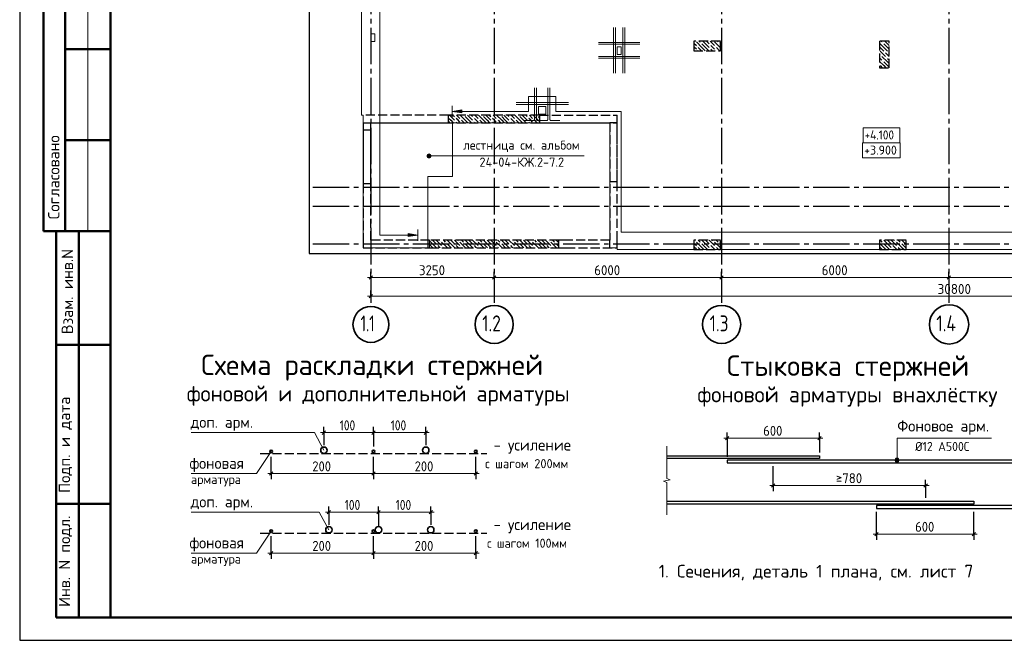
# Model space of a CAD drawing. Header units: millimetres. Extents: x 0 to 50400, y 0 to 39903.
# Tile 1 of 17: x 0 to 25976, y 0 to 16382. Entities that reach past the tile are written whole.
import ezdxf

# ---------------------------------------------------------------- set-up
doc = ezdxf.new("R2010")
doc.units = ezdxf.units.MM
doc.linetypes.add('______2', pattern=[324, 240, -84])
doc.linetypes.add('______5', pattern=[1320, 960, -120, 120, -120])
for name, color, linetype, lineweight in [('Standard', 7, 'Continuous', 25), ('Арм.стержн.ниж.зоны 1й ряд', 7, '______2', 25), ('ЖБ Перекрытие верхний уровень', 8, 'Continuous', 50), ('ЖБ Перекрытие верхний уровень_1', 7, 'Continuous', 35), ('ЖБ Пилон', 7, 'Continuous', 35), ('ЖБ Стена верхний уровень', 7, 'Continuous', 35), ('Общий01', 7, 'Continuous', 13), ('Общий02', 7, 'Continuous', 18), ('Примечания', 7, 'Continuous', 13), ('Размерная линия_ общее', 7, 'Continuous', 13), ('Тени', 7, 'Continuous', 13)]:
    doc.layers.add(name, color=color, linetype=linetype, lineweight=lineweight)
doc.layers.add('Оси', color=7, linetype='______5', true_color=0x656565)
doc.styles.add('ISOCPEUR', font='txt')

msp = doc.modelspace()

# ---------------------------------------------------------------- hatches: boundary and pattern name
at = {"layer": 'Standard', "linetype": 'Continuous', "lineweight": 13, "transparency": 33554687}
for points in [[(23094, 4755), (23202, 4755), (23194, 4782)], [(23094, 4755), (23194, 4782), (23101, 4782)], [(23101, 4728), (23202, 4755), (23094, 4755)], [(23101, 4782), (23194, 4782), (23175, 4802)], [(23101, 4782), (23175, 4802), (23121, 4802)], [(23101, 4728), (23194, 4728), (23202, 4755)], [(23121, 4709), (23194, 4728), (23101, 4728)], [(23121, 4802), (23175, 4802), (23148, 4809)], [(23121, 4709), (23175, 4709), (23194, 4728)], [(23175, 4709), (23121, 4709), (23148, 4701)]]:
    msp.add_hatch(color=7, dxfattribs=at).paths.add_polyline_path(points)
at = {"layer": 'ЖБ Пилон', "linetype": 'Continuous', "lineweight": -3, "transparency": 33554687}
for points in [[(17871, 15673), (17876, 15678), (17880, 15673), (17876, 15668)], [(17967, 15769), (17972, 15774), (17976, 15769), (17972, 15765)], [(18207, 15721), (18212, 15726), (18216, 15721), (18212, 15716)], [(18207, 15625), (18212, 15630), (18216, 15625), (18212, 15621)], [(18351, 15673), (18356, 15678), (18360, 15673), (18356, 15668)], [(18447, 15769), (18452, 15774), (18456, 15769), (18452, 15765)], [(22767, 15769), (22772, 15774), (22776, 15769), (22772, 15765)], [(17871, 15577), (17876, 15582), (17880, 15577), (17876, 15572)], [(18351, 15577), (18356, 15582), (18360, 15577), (18356, 15572)], [(22719, 15433), (22724, 15438), (22728, 15433), (22724, 15428)], [(22815, 15529), (22820, 15534), (22824, 15529), (22820, 15525)], [(22863, 15385), (22868, 15390), (22872, 15385), (22868, 15381)], [(22911, 15529), (22916, 15534), (22920, 15529), (22916, 15525)], [(22767, 15289), (22772, 15294), (22776, 15289), (22772, 15285)], [(17823, 10537), (17828, 10542), (17832, 10537), (17828, 10532)], [(17871, 10393), (17876, 10398), (17880, 10393), (17876, 10388)], [(17967, 10489), (17972, 10494), (17976, 10489), (17972, 10485)], [(18207, 10441), (18212, 10446), (18216, 10441), (18212, 10436)], [(18303, 10537), (18308, 10542), (18312, 10537), (18308, 10532)], [(18351, 10393), (18356, 10398), (18360, 10393), (18356, 10388)], [(18447, 10489), (18452, 10494), (18456, 10489), (18452, 10485)], [(22767, 10489), (22772, 10494), (22776, 10489), (22772, 10485)], [(23007, 10441), (23012, 10446), (23016, 10441), (23012, 10436)], [(23103, 10537), (23108, 10542), (23112, 10537), (23108, 10532)], [(23151, 10393), (23156, 10398), (23160, 10393), (23156, 10388)], [(23247, 10489), (23252, 10494), (23256, 10489), (23252, 10485)], [(18207, 10345), (18212, 10350), (18216, 10345), (18212, 10340)], [(23007, 10345), (23012, 10350), (23016, 10345), (23012, 10340)]]:
    msp.add_hatch(color=7, dxfattribs=at).paths.add_polyline_path(points, flags=16)
at = {"layer": 'ЖБ Стена верхний уровень', "linetype": 'Continuous', "lineweight": -3, "transparency": 33554687}
for points in [[(11487, 13801), (11492, 13806), (11496, 13801), (11492, 13796)], [(11727, 13849), (11732, 13854), (11736, 13849), (11732, 13845)], [(11967, 13801), (11972, 13806), (11976, 13801), (11972, 13796)], [(12207, 13849), (12212, 13854), (12216, 13849), (12212, 13845)], [(12447, 13801), (12452, 13806), (12456, 13801), (12452, 13796)], [(12687, 13849), (12692, 13854), (12696, 13849), (12692, 13845)], [(12927, 13801), (12932, 13806), (12936, 13801), (12932, 13796)], [(13167, 13849), (13172, 13854), (13176, 13849), (13172, 13845)], [(13407, 13801), (13412, 13806), (13416, 13801), (13412, 13796)], [(13647, 13849), (13652, 13854), (13656, 13849), (13652, 13845)], [(11487, 13705), (11492, 13710), (11496, 13705), (11492, 13700)], [(11631, 13753), (11636, 13758), (11640, 13753), (11636, 13748)], [(11967, 13705), (11972, 13710), (11976, 13705), (11972, 13700)], [(12111, 13753), (12116, 13758), (12120, 13753), (12116, 13748)], [(12447, 13705), (12452, 13710), (12456, 13705), (12452, 13700)], [(12591, 13753), (12596, 13758), (12600, 13753), (12596, 13748)], [(12927, 13705), (12932, 13710), (12936, 13705), (12932, 13700)], [(13071, 13753), (13076, 13758), (13080, 13753), (13076, 13748)], [(13407, 13705), (13412, 13710), (13416, 13705), (13412, 13700)], [(13551, 13753), (13556, 13758), (13560, 13753), (13556, 13748)], [(11007, 10441), (11012, 10446), (11016, 10441), (11012, 10436)], [(11103, 10537), (11108, 10542), (11112, 10537), (11108, 10532)], [(11151, 10393), (11156, 10398), (11160, 10393), (11156, 10388)], [(11247, 10489), (11252, 10494), (11256, 10489), (11252, 10485)], [(11487, 10441), (11492, 10446), (11496, 10441), (11492, 10436)], [(11583, 10537), (11588, 10542), (11592, 10537), (11588, 10532)], [(11631, 10393), (11636, 10398), (11640, 10393), (11636, 10388)], [(11727, 10489), (11732, 10494), (11735, 10491), (11735, 10488), (11732, 10485)], [(11735, 10491), (11736, 10489), (11735, 10488)], [(11967, 10441), (11972, 10446), (11976, 10441), (11972, 10436)], [(12063, 10537), (12068, 10542), (12072, 10537), (12068, 10532)], [(12111, 10393), (12116, 10398), (12120, 10393), (12116, 10388)], [(12207, 10489), (12212, 10494), (12216, 10489), (12212, 10485)], [(12447, 10441), (12452, 10446), (12456, 10441), (12452, 10436)], [(12543, 10537), (12548, 10542), (12552, 10537), (12548, 10532)], [(12591, 10393), (12596, 10398), (12600, 10393), (12596, 10388)], [(12687, 10489), (12692, 10494), (12696, 10489), (12692, 10485)], [(12927, 10441), (12932, 10446), (12936, 10441), (12932, 10436)], [(13023, 10537), (13028, 10542), (13032, 10537), (13028, 10532)], [(13071, 10393), (13076, 10398), (13080, 10393), (13076, 10388)], [(13167, 10489), (13172, 10494), (13176, 10489), (13172, 10485)], [(13407, 10441), (13412, 10446), (13416, 10441), (13412, 10436)], [(13503, 10537), (13508, 10542), (13512, 10537), (13508, 10532)], [(13551, 10393), (13556, 10398), (13560, 10393), (13556, 10388)], [(13647, 10489), (13652, 10494), (13656, 10489), (13652, 10485)], [(13887, 10441), (13892, 10446), (13896, 10441), (13892, 10436)], [(13983, 10537), (13988, 10542), (13992, 10537), (13988, 10532)], [(14031, 10393), (14036, 10398), (14040, 10393), (14036, 10388)], [(14127, 10489), (14132, 10494), (14136, 10489), (14132, 10485)]]:
    msp.add_hatch(color=7, dxfattribs=at).paths.add_polyline_path(points, flags=16)
at = {"layer": 'Общий02', "linetype": 'Continuous', "lineweight": 13, "transparency": 33554687}
msp.add_hatch(color=7, dxfattribs=at).paths.add_polyline_path([(11661, 13926), (11409, 13962), (11661, 13998)], flags=16)
msp.add_hatch(color=7, dxfattribs=at).paths.add_polyline_path([(10251, 10662), (10503, 10698), (10251, 10734)])
at = {"layer": 'Примечания', "linetype": 'Continuous', "lineweight": 13, "transparency": 33554687}
for points in [[(10753, 12758), (10753, 12812), (10746, 12785)], [(10773, 12739), (10773, 12832), (10753, 12812)], [(10773, 12739), (10753, 12812), (10753, 12758)], [(10800, 12731), (10800, 12839), (10773, 12832)], [(10800, 12731), (10773, 12832), (10773, 12739)], [(10827, 12739), (10827, 12832), (10800, 12839)], [(10827, 12739), (10800, 12839), (10800, 12731)], [(10846, 12758), (10846, 12812), (10827, 12832)], [(10846, 12758), (10827, 12832), (10827, 12739)], [(10846, 12812), (10846, 12758), (10854, 12785)]]:
    msp.add_hatch(color=7, dxfattribs=at).paths.add_polyline_path(points)

# ---------------------------------------------------------------- linework, layer by layer
at = {"layer": 'Standard', "color": 7, "linetype": 'Continuous', "lineweight": 25, "transparency": 33554687}
msp.add_line((2400, 35040), (2400, 1270), dxfattribs=at)
at = {"layer": 'Standard', "color": 7, "linetype": 'Continuous', "lineweight": 50, "transparency": 33554687}
for p, q in [((632, 18600), (632, 10800)), ((632, 18600), (632, 10800)), ((1200, 18600), (1200, 10800)), ((2400, 15600), (1200, 15600)), ((2400, 13200), (1200, 13200)), ((0, 10800), (7, 10800)), ((632, 10800), (2400, 10800)), ((960, 600), (960, 10800)), ((960, 600), (960, 10800)), ((1560, 600), (1560, 10800)), ((960, 7800), (2400, 7800)), ((960, 3600), (2400, 3600)), ((2400, 600), (960, 600))]:
    msp.add_line(p, q, dxfattribs=at)
at = {"layer": 'Standard', "color": 7, "linetype": 'Continuous', "lineweight": 13, "transparency": 33554687}
for p, q in [((1800, 18600), (1800, 10800)), ((17073, 5124), (17073, 4271)), ((23094, 4755), (23094, 4755)), ((23148, 4809), (23148, 4809)), ((23148, 4701), (23148, 4701)), ((23202, 4755), (23202, 4755)), ((17163, 4235), (16983, 4199)), ((16983, 4199), (17073, 4162)), ((17073, 4271), (17163, 4235)), ((17073, 4162), (17073, 3309)), ((17073, 3309), (17073, 3309))]:
    msp.add_line(p, q, dxfattribs=at)
at = {"layer": 'Standard', "color": 251, "linetype": '______2', "lineweight": -3, "true_color": 0x656565, "transparency": 33554687}
for p, q in [((11315, 13862), (9065, 13862)), ((13715, 13862), (15765, 13862))]:
    msp.add_line(p, q, dxfattribs=at)
at = {"layer": 'Standard', "color": 8, "linetype": '______2', "lineweight": -3, "true_color": 0x737373, "transparency": 33554687}
for p, q in [((6346, 4927), (12322, 4927)), ((6346, 2827), (12322, 2827))]:
    msp.add_line(p, q, dxfattribs=at)
at = {"layer": 'Standard', "color": 7, "linetype": 'Continuous', "lineweight": 25, "transparency": 33554687}
msp.add_lwpolyline([(0, 0), (50400, 0), (50400, 35640), (0, 35640), (0, 0)], close=True, dxfattribs=at)
at = {"layer": 'Standard', "color": 7, "linetype": 'Continuous', "lineweight": 50, "transparency": 33554687}
msp.add_lwpolyline([(2400, 35040), (49800, 35040), (49800, 600), (2400, 600), (2400, 35040)], close=True, dxfattribs=at)
at = {"layer": 'Standard', "color": 254, "linetype": 'Continuous', "lineweight": -3, "true_color": 0xc4c4ff, "transparency": 33554687}
msp.add_lwpolyline([(7636, 10212), (40365, 10212), (40365, 32712), (7636, 32712), (7636, 10212)], dxfattribs=at)
at = {"layer": 'Standard', "color": 7, "linetype": 'Continuous', "lineweight": 13, "transparency": 33554687}
for points in [[(4522, 5482), (7777, 5482), (8026, 5017)], [(23148, 4755), (23148, 5338), (25641, 5338)], [(4522, 4400), (6244, 4400), (6634, 4981)], [(8158, 2917), (7897, 3382), (4522, 3382)], [(4522, 2300), (6244, 2300), (6634, 2881)]]:
    msp.add_lwpolyline(points, dxfattribs=at)
msp.add_circle((23148, 4755), 54, dxfattribs=at)
at = {"layer": 'Арм.стержн.ниж.зоны 1й ряд', "color": 7, "linetype": 'Continuous', "lineweight": 25, "transparency": 33554687}
for points in [[(17073, 4869), (21099, 4869), (21099, 4797), (17073, 4797)], [(27099, 4755), (18663, 4755), (18663, 4683), (27099, 4683)], [(17073, 3669), (25173, 3669), (25173, 3597), (17073, 3597)], [(27099, 3555), (22605, 3555), (22605, 3483), (27099, 3483)]]:
    msp.add_lwpolyline(points, dxfattribs=at)
at = {"layer": 'ЖБ Перекрытие верхний уровень', "color": 7, "linetype": 'Continuous', "lineweight": 35, "transparency": 33554687}
for centre, radius in [((6634, 4981), 36), ((8026, 5017), 84), ((9334, 4981), 36), ((10714, 5017), 84), ((12034, 4981), 36), ((6634, 2881), 36), ((8158, 2917), 84), ((9334, 2881), 36), ((9466, 2917), 84), ((10846, 2917), 84), ((12034, 2881), 36)]:
    msp.add_circle(centre, radius, dxfattribs=at)
at = {"layer": 'ЖБ Перекрытие верхний уровень_1', "color": 7, "linetype": 'Continuous', "lineweight": 18, "transparency": 33554687}
for p, q in [((9015, 32612), (9015, 13862)), ((9365, 16005), (9265, 16005)), ((9265, 16005), (9265, 15805)), ((9365, 15805), (9365, 16005)), ((9265, 15805), (9365, 15805)), ((15865, 15662), (15765, 15662)), ((15765, 15662), (15765, 15462)), ((15865, 15462), (15865, 15662)), ((15765, 15462), (15865, 15462)), ((13885, 14092), (13685, 14092)), ((13685, 14092), (13685, 13892)), ((13885, 13892), (13885, 14092)), ((9015, 13862), (9065, 13862)), ((9065, 13862), (9065, 13662)), ((13685, 13892), (13885, 13892)), ((9065, 13662), (9065, 13462)), ((11415, 12242), (11415, 13662)), ((11415, 13662), (15565, 13662)), ((15565, 13662), (15565, 10362)), ((9065, 13462), (9265, 13462)), ((9265, 13462), (9265, 12062)), ((10765, 12242), (11415, 12242)), ((10765, 10362), (10765, 12242)), ((9265, 12062), (9065, 12062)), ((9065, 12062), (9065, 10362)), ((9065, 10362), (10765, 10362)), ((15565, 10362), (15765, 10362)), ((15765, 10362), (15765, 10312)), ((15765, 10312), (33665, 10312))]:
    msp.add_line(p, q, dxfattribs=at)
at = {"layer": 'ЖБ Пилон', "color": 253, "linetype": '______2', "lineweight": -3, "true_color": 0xa0a0a0, "transparency": 33554687}
for p, q in [((18485, 15812), (17785, 15812)), ((17785, 15812), (17785, 15562)), ((18485, 15562), (18485, 15812)), ((22935, 15812), (22685, 15812)), ((22685, 15812), (22685, 15112)), ((22935, 15112), (22935, 15812)), ((17785, 15562), (18485, 15562)), ((22685, 15112), (22935, 15112)), ((18485, 10562), (17785, 10562)), ((17785, 10562), (17785, 10312)), ((18485, 10312), (18485, 10562)), ((23385, 10562), (22685, 10562)), ((22685, 10562), (22685, 10312)), ((23385, 10312), (23385, 10562)), ((17785, 10312), (18485, 10312)), ((22685, 10312), (23385, 10312))]:
    msp.add_line(p, q, dxfattribs=at)
at = {"layer": 'ЖБ Пилон', "color": 253, "linetype": 'Continuous', "lineweight": -3, "true_color": 0xa0a0a0, "transparency": 33554687}
for p, q in [((17785, 15764), (17852, 15697)), ((17804, 15649), (17785, 15668)), ((17852, 15601), (17804, 15649)), ((17996, 15649), (17852, 15793)), ((17900, 15649), (17986, 15562)), ((17929, 15812), (17948, 15793)), ((17996, 15745), (18092, 15649)), ((17996, 15649), (18082, 15562)), ((18092, 15745), (18024, 15812)), ((18092, 15745), (18188, 15649)), ((18092, 15649), (18178, 15562)), ((18120, 15812), (18188, 15745)), ((18216, 15812), (18332, 15697)), ((18284, 15649), (18236, 15697)), ((18236, 15601), (18274, 15562)), ((18332, 15601), (18284, 15649)), ((18476, 15649), (18332, 15793)), ((18380, 15649), (18466, 15562)), ((18409, 15812), (18428, 15793)), ((18476, 15745), (18485, 15736)), ((18476, 15649), (18485, 15640)), ((22796, 15649), (22685, 15760)), ((22700, 15649), (22796, 15553)), ((22729, 15812), (22748, 15793)), ((22796, 15745), (22892, 15649)), ((22796, 15649), (22892, 15553)), ((22892, 15745), (22824, 15812)), ((22892, 15745), (22935, 15702)), ((22892, 15649), (22935, 15606)), ((22920, 15812), (22935, 15798)), ((17785, 15572), (17794, 15562)), ((22685, 15472), (22700, 15457)), ((22685, 15376), (22748, 15313)), ((22700, 15553), (22844, 15409)), ((22892, 15265), (22748, 15409)), ((22892, 15457), (22844, 15505)), ((22935, 15414), (22892, 15457)), ((22892, 15361), (22935, 15318)), ((22796, 15169), (22685, 15280)), ((22700, 15169), (22756, 15112)), ((22796, 15265), (22892, 15169)), ((22796, 15169), (22852, 15112)), ((22892, 15265), (22935, 15222)), ((22892, 15169), (22935, 15126)), ((17785, 10484), (17852, 10417)), ((17802, 10562), (17804, 10561)), ((17996, 10369), (17852, 10513)), ((17898, 10562), (17948, 10513)), ((18092, 10465), (17994, 10562)), ((17996, 10465), (18092, 10369)), ((18092, 10561), (18188, 10465)), ((18092, 10465), (18188, 10369)), ((18188, 10561), (18332, 10417)), ((18284, 10369), (18236, 10417)), ((18282, 10562), (18284, 10561)), ((18476, 10369), (18332, 10513)), ((18378, 10562), (18428, 10513)), ((18485, 10552), (18474, 10562)), ((18476, 10465), (18485, 10456)), ((22796, 10369), (22685, 10480)), ((22698, 10562), (22748, 10513)), ((22892, 10465), (22794, 10562)), ((22796, 10465), (22892, 10369)), ((22892, 10561), (22988, 10465)), ((22892, 10465), (22988, 10369)), ((22988, 10561), (23132, 10417)), ((23084, 10369), (23036, 10417)), ((23082, 10562), (23084, 10561)), ((23276, 10369), (23132, 10513)), ((23178, 10562), (23228, 10513)), ((23372, 10465), (23274, 10562)), ((23276, 10465), (23372, 10369)), ((23372, 10561), (23385, 10548)), ((23372, 10465), (23385, 10452)), ((17804, 10369), (17785, 10388)), ((17852, 10321), (17804, 10369)), ((17900, 10369), (17956, 10312)), ((17996, 10369), (18052, 10312)), ((18092, 10369), (18148, 10312)), ((18236, 10321), (18244, 10312)), ((18332, 10321), (18284, 10369)), ((18380, 10369), (18436, 10312)), ((18476, 10369), (18485, 10360)), ((22700, 10369), (22756, 10312)), ((22796, 10369), (22852, 10312)), ((22892, 10369), (22948, 10312)), ((23036, 10321), (23044, 10312)), ((23132, 10321), (23084, 10369)), ((23180, 10369), (23236, 10312)), ((23276, 10369), (23332, 10312)), ((23372, 10369), (23385, 10356))]:
    msp.add_line(p, q, dxfattribs=at)
at = {"layer": 'ЖБ Стена верхний уровень', "color": 253, "linetype": '______2', "lineweight": -3, "true_color": 0xa0a0a0, "transparency": 33554687}
for p, q in [((11315, 13662), (11315, 13862)), ((13715, 13862), (11315, 13862)), ((13715, 13862), (13715, 13662)), ((15765, 13662), (15765, 13862)), ((15765, 13662), (15765, 13862)), ((9065, 13662), (11315, 13662)), ((9065, 13662), (9265, 13662)), ((9065, 13662), (9065, 10562)), ((9265, 13662), (15565, 13662)), ((9265, 10562), (9265, 13662)), ((13715, 13662), (15765, 13662)), ((15565, 13662), (15565, 12112)), ((15765, 13662), (15565, 13662)), ((15565, 13662), (15565, 10562)), ((15765, 12112), (15765, 13662)), ((15765, 10562), (15765, 13662)), ((9065, 13462), (9065, 12062)), ((9265, 13462), (9065, 13462)), ((9265, 12062), (9265, 13462)), ((9065, 12062), (9265, 12062)), ((15565, 12112), (15765, 12112)), ((9065, 10562), (9065, 10362)), ((10815, 10562), (9265, 10562)), ((10815, 10362), (10815, 10562)), ((11735, 10562), (10815, 10562)), ((14215, 10562), (11735, 10562)), ((14415, 10562), (14215, 10562)), ((14215, 10562), (14215, 10362)), ((15565, 10562), (14415, 10562)), ((15565, 10562), (14415, 10562)), ((15565, 10362), (15565, 10562)), ((15765, 10362), (15765, 10562)), ((9065, 10362), (10815, 10362)), ((10815, 10362), (11735, 10362)), ((11735, 10362), (14215, 10362)), ((14215, 10362), (14415, 10362)), ((14415, 10362), (15565, 10362)), ((14415, 10362), (15765, 10362))]:
    msp.add_line(p, q, dxfattribs=at)
at = {"layer": 'ЖБ Стена верхний уровень', "color": 253, "linetype": 'Continuous', "lineweight": -3, "true_color": 0xa0a0a0, "transparency": 33554687}
for p, q in [((11315, 13786), (11372, 13729)), ((11372, 13825), (11334, 13862)), ((11372, 13825), (11468, 13729)), ((11430, 13862), (11468, 13825)), ((11564, 13729), (11516, 13777)), ((11526, 13862), (11612, 13777)), ((11756, 13729), (11623, 13862)), ((11756, 13825), (11852, 13729)), ((11852, 13825), (11814, 13862)), ((11852, 13825), (11948, 13729)), ((11910, 13862), (11948, 13825)), ((12044, 13729), (11996, 13777)), ((12007, 13862), (12092, 13777)), ((12236, 13729), (12103, 13862)), ((12236, 13825), (12332, 13729)), ((12332, 13825), (12294, 13862)), ((12332, 13825), (12428, 13729)), ((12390, 13862), (12428, 13825)), ((12524, 13729), (12476, 13777)), ((12487, 13862), (12572, 13777)), ((12716, 13729), (12583, 13862)), ((12716, 13825), (12812, 13729)), ((12812, 13825), (12774, 13862)), ((12812, 13825), (12908, 13729)), ((12870, 13862), (12908, 13825)), ((13004, 13729), (12956, 13777)), ((12967, 13862), (13052, 13777)), ((13196, 13729), (13063, 13862)), ((13196, 13825), (13292, 13729)), ((13292, 13825), (13254, 13862)), ((13292, 13825), (13388, 13729)), ((13350, 13862), (13388, 13825)), ((13484, 13729), (13436, 13777)), ((13447, 13862), (13532, 13777)), ((13676, 13729), (13543, 13862)), ((13676, 13825), (13715, 13786)), ((11315, 13690), (11343, 13662)), ((11372, 13729), (11438, 13662)), ((11516, 13681), (11534, 13662)), ((11612, 13681), (11564, 13729)), ((11660, 13729), (11726, 13662)), ((11756, 13729), (11823, 13662)), ((11852, 13729), (11918, 13662)), ((11996, 13681), (12014, 13662)), ((12092, 13681), (12044, 13729)), ((12140, 13729), (12206, 13662)), ((12236, 13729), (12303, 13662)), ((12332, 13729), (12398, 13662)), ((12476, 13681), (12494, 13662)), ((12572, 13681), (12524, 13729)), ((12620, 13729), (12686, 13662)), ((12716, 13729), (12783, 13662)), ((12812, 13729), (12878, 13662)), ((12956, 13681), (12974, 13662)), ((13052, 13681), (13004, 13729)), ((13100, 13729), (13166, 13662)), ((13196, 13729), (13263, 13662)), ((13292, 13729), (13358, 13662)), ((13436, 13681), (13454, 13662)), ((13532, 13681), (13484, 13729)), ((13580, 13729), (13646, 13662)), ((13676, 13729), (13715, 13690)), ((10892, 10465), (10815, 10542)), ((10815, 10446), (10892, 10369)), ((10892, 10561), (10988, 10465)), ((10892, 10465), (10988, 10369)), ((10988, 10561), (11132, 10417)), ((11084, 10369), (11036, 10417)), ((11082, 10562), (11084, 10561)), ((11276, 10369), (11132, 10513)), ((11178, 10562), (11228, 10513)), ((11372, 10465), (11274, 10562)), ((11276, 10465), (11372, 10369)), ((11372, 10561), (11468, 10465)), ((11372, 10465), (11468, 10369)), ((11468, 10561), (11612, 10417)), ((11564, 10369), (11516, 10417)), ((11562, 10562), (11564, 10561)), ((11735, 10390), (11612, 10513)), ((11658, 10562), (11708, 10513)), ((11852, 10465), (11754, 10562)), ((11756, 10465), (11852, 10369)), ((11852, 10561), (11948, 10465)), ((11852, 10465), (11948, 10369)), ((11948, 10561), (12092, 10417)), ((12044, 10369), (11996, 10417)), ((12042, 10562), (12044, 10561)), ((12236, 10369), (12092, 10513)), ((12138, 10562), (12188, 10513)), ((12332, 10465), (12234, 10562)), ((12236, 10465), (12332, 10369)), ((12332, 10561), (12428, 10465)), ((12332, 10465), (12428, 10369)), ((12428, 10561), (12572, 10417)), ((12524, 10369), (12476, 10417)), ((12522, 10562), (12524, 10561)), ((12716, 10369), (12572, 10513)), ((12618, 10562), (12668, 10513)), ((12812, 10465), (12714, 10562)), ((12716, 10465), (12812, 10369)), ((12812, 10561), (12908, 10465)), ((12812, 10465), (12908, 10369)), ((12908, 10561), (13052, 10417)), ((13004, 10369), (12956, 10417)), ((13002, 10562), (13004, 10561)), ((13196, 10369), (13052, 10513)), ((13098, 10562), (13148, 10513)), ((13292, 10465), (13194, 10562)), ((13196, 10465), (13292, 10369)), ((13292, 10561), (13388, 10465)), ((13292, 10465), (13388, 10369)), ((13388, 10561), (13532, 10417)), ((13484, 10369), (13436, 10417)), ((13482, 10562), (13484, 10561)), ((13676, 10369), (13532, 10513)), ((13578, 10562), (13628, 10513)), ((13772, 10465), (13674, 10562)), ((13676, 10465), (13772, 10369)), ((13772, 10561), (13868, 10465)), ((13772, 10465), (13868, 10369)), ((13868, 10561), (14012, 10417)), ((13964, 10369), (13916, 10417)), ((13962, 10562), (13964, 10561)), ((14156, 10369), (14012, 10513)), ((14058, 10562), (14108, 10513)), ((14215, 10502), (14154, 10562)), ((14156, 10465), (14215, 10406)), ((10892, 10369), (10898, 10362)), ((11090, 10362), (11084, 10369)), ((11180, 10369), (11186, 10362)), ((11276, 10369), (11282, 10362)), ((11372, 10369), (11378, 10362)), ((11570, 10362), (11564, 10369)), ((11660, 10369), (11666, 10362)), ((11756, 10369), (11735, 10390)), ((11756, 10369), (11762, 10362)), ((11852, 10369), (11858, 10362)), ((12050, 10362), (12044, 10369)), ((12140, 10369), (12146, 10362)), ((12236, 10369), (12242, 10362)), ((12332, 10369), (12338, 10362)), ((12530, 10362), (12524, 10369)), ((12620, 10369), (12626, 10362)), ((12716, 10369), (12722, 10362)), ((12812, 10369), (12818, 10362)), ((13010, 10362), (13004, 10369)), ((13100, 10369), (13106, 10362)), ((13196, 10369), (13202, 10362)), ((13292, 10369), (13298, 10362)), ((13490, 10362), (13484, 10369)), ((13580, 10369), (13586, 10362)), ((13676, 10369), (13682, 10362)), ((13772, 10369), (13778, 10362)), ((13970, 10362), (13964, 10369)), ((14060, 10369), (14066, 10362)), ((14156, 10369), (14162, 10362))]:
    msp.add_line(p, q, dxfattribs=at)
at = {"layer": 'ЖБ Стена верхний уровень', "color": 7, "linetype": 'Continuous', "lineweight": 18, "transparency": 33554687}
for p, q in [((11415, 12242), (11415, 13662)), ((10765, 12242), (11415, 12242))]:
    msp.add_line(p, q, dxfattribs=at)
at = {"layer": 'Общий01', "color": 7, "linetype": 'Continuous', "lineweight": 18, "transparency": 33554687}
for points in [[(22250, 13131), (23218, 13131), (23218, 13531), (22250, 13531), (22250, 13131)], [(22238, 12731), (23230, 12731), (23230, 13131), (22238, 13131), (22238, 12731)]]:
    msp.add_lwpolyline(points, dxfattribs=at)
at = {"layer": 'Общий02', "color": 251, "linetype": 'Continuous', "lineweight": 13, "true_color": 0x494949, "transparency": 33554687}
for p, q in [((11409, 13812), (11409, 14112)), ((11409, 13962), (11661, 13998)), ((11409, 13962), (11409, 13962)), ((11409, 13962), (11409, 13962)), ((11409, 13962), (11409, 13962)), ((11661, 13926), (11409, 13962)), ((11661, 13998), (11661, 13926)), ((11661, 13962), (11679, 13962)), ((10251, 10698), (10233, 10698)), ((10503, 10698), (10251, 10734)), ((10251, 10734), (10251, 10662)), ((10251, 10662), (10503, 10698)), ((10503, 10548), (10503, 10848)), ((10503, 10698), (10503, 10698)), ((10503, 10698), (10503, 10698)), ((10503, 10698), (10503, 10698))]:
    msp.add_line(p, q, dxfattribs=at)
for points in [[(9497, 32547), (9497, 13962), (9503, 10698), (10503, 10698)], [(11409, 13962), (13425, 13962), (13425, 14352), (14145, 14352), (14145, 13962), (15865, 13962), (15865, 10773), (33262, 10773), (33262, 20200), (32863, 20200), (32863, 21861), (29624, 21861), (29624, 24543), (33004, 24543), (33004, 27076)]]:
    msp.add_lwpolyline(points, dxfattribs=at)
at = {"layer": 'Оси', "color": 8, "linetype": '______5', "lineweight": -3, "transparency": 33554687}
for p, q in [((9265, 33324), (9265, 8909)), ((12515, 33324), (12515, 8909)), ((18515, 33324), (18515, 8909)), ((24515, 33324), (24515, 8909)), ((7736, 11962), (42963, 11962)), ((7736, 11462), (42963, 11462)), ((7736, 10462), (42963, 10462))]:
    msp.add_line(p, q, dxfattribs=at)
at = {"layer": 'Оси', "color": 7, "linetype": 'Continuous', "lineweight": 35, "transparency": 33554687}
for centre, radius in [((12518, 8339), 503), ((18518, 8339), 503), ((24518, 8339), 518), ((9268, 8339), 475)]:
    msp.add_circle(centre, radius, dxfattribs=at)
at = {"layer": 'Примечания', "color": 7, "linetype": 'Continuous', "lineweight": 13, "transparency": 33554687}
for p, q in [((10746, 12785), (10746, 12785)), ((10800, 12839), (10800, 12839)), ((14766, 12785), (10800, 12785)), ((10800, 12731), (10800, 12731)), ((10854, 12785), (10854, 12785)), ((14889, 12785), (11599, 12785))]:
    msp.add_line(p, q, dxfattribs=at)
msp.add_circle((10800, 12785), 54, dxfattribs=at)
at = {"layer": 'Размерная линия_ общее', "color": 7, "linetype": 'Continuous', "lineweight": 25, "transparency": 33554687}
for p, q in [((9220, 9532), (9310, 9622)), ((12470, 9532), (12560, 9622)), ((18470, 9532), (18560, 9622)), ((24470, 9532), (24560, 9622)), ((9220, 9037), (9310, 9127)), ((7981, 5437), (8071, 5527)), ((9289, 5437), (9379, 5527)), ((10669, 5437), (10759, 5527)), ((18618, 5293), (18708, 5383)), ((21054, 5293), (21144, 5383)), ((6589, 4355), (6679, 4445)), ((9289, 4355), (9379, 4445)), ((11989, 4355), (12079, 4445)), ((19836, 4042), (19926, 4132)), ((23856, 4042), (23946, 4132)), ((8113, 3337), (8203, 3427)), ((9421, 3337), (9511, 3427)), ((10801, 3337), (10891, 3427)), ((22560, 2759), (22650, 2849)), ((25128, 2759), (25218, 2849)), ((6589, 2255), (6679, 2345)), ((9289, 2255), (9379, 2345)), ((11989, 2255), (12079, 2345))]:
    msp.add_line(p, q, dxfattribs=at)
at = {"layer": 'Размерная линия_ общее', "color": 7, "linetype": 'Continuous', "lineweight": -3, "transparency": 33554687}
for p, q in [((9265, 9577), (9265, 9727)), ((12515, 9577), (12515, 9727)), ((18515, 9577), (18515, 9727)), ((24515, 9577), (24515, 9727)), ((9265, 9577), (9265, 9427)), ((12515, 9577), (12515, 9427)), ((18515, 9577), (18515, 9427)), ((24515, 9577), (24515, 9427)), ((9265, 9082), (9265, 9232)), ((9265, 9082), (9265, 8932)), ((9265, 9082), (9265, 8988)), ((8026, 5482), (8026, 5632)), ((8026, 5482), (8026, 5332)), ((8026, 5482), (8026, 5152)), ((9334, 5482), (9334, 5632)), ((9334, 5482), (9334, 5332)), ((9334, 5482), (9334, 5116)), ((10714, 5482), (10714, 5632)), ((10714, 5482), (10714, 5332)), ((10714, 5482), (10714, 5152)), ((18663, 5338), (18663, 5488)), ((21099, 5338), (21099, 5488)), ((18663, 5338), (18663, 5188)), ((18663, 5338), (18663, 4845)), ((21099, 5338), (21099, 5188)), ((21099, 5338), (21099, 4959)), ((6634, 4400), (6634, 4846)), ((12034, 4400), (12034, 4846)), ((6634, 4400), (6634, 4550)), ((9334, 4400), (9334, 4550)), ((12034, 4400), (12034, 4550)), ((19881, 4087), (19881, 4593)), ((6634, 4400), (6634, 4250)), ((9334, 4400), (9334, 4250)), ((12034, 4400), (12034, 4250)), ((19881, 4087), (19881, 4237)), ((23901, 4087), (23901, 4237)), ((19881, 4087), (19881, 3937)), ((23901, 4087), (23901, 3937)), ((23901, 4087), (23901, 3759)), ((8158, 3382), (8158, 3532)), ((8158, 3382), (8158, 3232)), ((8158, 3382), (8158, 3052)), ((9466, 3382), (9466, 3532)), ((9466, 3382), (9466, 3232)), ((9466, 3382), (9466, 3016)), ((10846, 3382), (10846, 3532)), ((10846, 3382), (10846, 3232)), ((10846, 3382), (10846, 3052)), ((22605, 2804), (22605, 3393)), ((25173, 2804), (25173, 3393)), ((22605, 2804), (22605, 2954)), ((25173, 2804), (25173, 2954)), ((6634, 2300), (6634, 2746)), ((12034, 2300), (12034, 2746)), ((22605, 2804), (22605, 2654)), ((25173, 2804), (25173, 2654)), ((6634, 2300), (6634, 2450)), ((9334, 2300), (9334, 2450)), ((12034, 2300), (12034, 2450)), ((6634, 2300), (6634, 2150)), ((9334, 2300), (9334, 2150)), ((12034, 2300), (12034, 2150))]:
    msp.add_line(p, q, dxfattribs=at)
at = {"layer": 'Размерная линия_ общее', "color": 7, "linetype": 'Continuous', "lineweight": 13, "transparency": 33554687}
for p, q in [((9265, 9577), (9175, 9577)), ((9265, 9577), (12515, 9577)), ((12515, 9577), (18515, 9577)), ((18515, 9577), (24515, 9577)), ((24515, 9577), (30215, 9577)), ((9265, 9082), (9175, 9082)), ((9265, 9082), (40065, 9082)), ((8026, 5482), (7936, 5482)), ((8026, 5482), (9334, 5482)), ((9334, 5482), (10714, 5482)), ((10714, 5482), (10804, 5482)), ((18663, 5338), (18573, 5338)), ((18663, 5338), (21099, 5338)), ((21099, 5338), (21189, 5338)), ((6634, 4400), (6544, 4400)), ((6634, 4400), (9334, 4400)), ((9334, 4400), (12034, 4400)), ((12034, 4400), (12124, 4400)), ((19881, 4087), (19791, 4087)), ((19881, 4087), (23901, 4087)), ((23901, 4087), (23991, 4087)), ((8158, 3382), (8068, 3382)), ((8158, 3382), (9466, 3382)), ((9466, 3382), (10846, 3382)), ((10846, 3382), (10936, 3382)), ((22605, 2804), (22515, 2804)), ((22605, 2804), (25173, 2804)), ((25173, 2804), (25263, 2804)), ((6634, 2300), (6544, 2300)), ((6634, 2300), (9334, 2300)), ((9334, 2300), (12034, 2300)), ((12034, 2300), (12124, 2300))]:
    msp.add_line(p, q, dxfattribs=at)
at = {"layer": 'Размерная линия_ общее', "color": 7, "linetype": 'Continuous', "lineweight": -3, "transparency": 33554687}
for points in [[(9334, 4400), (9334, 4420), (9334, 4420), (9334, 4846)], [(9334, 2300), (9334, 2320), (9334, 2320), (9334, 2746)]]:
    msp.add_lwpolyline(points, dxfattribs=at)
at = {"layer": 'Тени', "color": 7, "linetype": 'Continuous', "lineweight": 13, "transparency": 33554687}
for p, q in [((15665, 14968), (15665, 16176)), ((15665, 14968), (15665, 16176)), ((15715, 14968), (15715, 16176)), ((15715, 14968), (15715, 16176)), ((15915, 14968), (15915, 16176)), ((15915, 14968), (15915, 16176)), ((15965, 14968), (15965, 16176)), ((15965, 14968), (15965, 16176)), ((15271, 15782), (16359, 15782)), ((15271, 15782), (16359, 15782)), ((15271, 15732), (16359, 15732)), ((15271, 15732), (16359, 15732)), ((15271, 15412), (16359, 15412)), ((15271, 15412), (16359, 15412)), ((15271, 15362), (16359, 15362)), ((15271, 15362), (16359, 15362)), ((13095, 14192), (14483, 14192)), ((13095, 14192), (14483, 14192)), ((13095, 14142), (14483, 14142)), ((13095, 14142), (14483, 14142))]:
    msp.add_line(p, q, dxfattribs=at)
for points in [[(13585, 14586), (13585, 13753), (13584, 13746), (13582, 13740), (13579, 13734), (13575, 13729), (13570, 13725), (13564, 13721), (13557, 13719), (13551, 13718), (13321, 13718)], [(13585, 14586), (13585, 13753), (13584, 13746), (13582, 13740), (13579, 13734), (13575, 13729), (13570, 13725), (13564, 13721), (13557, 13719), (13551, 13718), (13321, 13718)], [(13635, 14586), (13635, 13753), (13636, 13746), (13638, 13740), (13642, 13734), (13646, 13729), (13651, 13725), (13657, 13721), (13663, 13719), (13670, 13718), (13899, 13718)], [(13635, 14586), (13635, 13753), (13636, 13746), (13638, 13740), (13642, 13734), (13646, 13729), (13651, 13725), (13657, 13721), (13663, 13719), (13670, 13718), (13899, 13718)], [(13935, 14586), (13935, 13753), (13934, 13746), (13932, 13740), (13929, 13734), (13925, 13729), (13920, 13725), (13914, 13721), (13907, 13719), (13901, 13718), (13671, 13718)], [(13935, 14586), (13935, 13753), (13934, 13746), (13932, 13740), (13929, 13734), (13925, 13729), (13920, 13725), (13914, 13721), (13907, 13719), (13901, 13718), (13671, 13718)], [(13985, 14586), (13985, 13753), (13986, 13746), (13988, 13740), (13992, 13734), (13996, 13729), (14001, 13725), (14007, 13721), (14013, 13719), (14020, 13718), (14249, 13718)], [(13985, 14586), (13985, 13753), (13986, 13746), (13988, 13740), (13992, 13734), (13996, 13729), (14001, 13725), (14007, 13721), (14013, 13719), (14020, 13718), (14249, 13718)]]:
    msp.add_lwpolyline(points, dxfattribs=at)

# ---------------------------------------------------------------- texts
at = {"layer": 'Standard', "color": 7, "linetype": 'Continuous', "lineweight": 50, "transparency": 33554687, "char_height": 300, "attachment_point": 7, "rotation": 90, "style": 'ISOCPEUR'}
for s, insert, width in [('\\A1;{\\fISOCPEUR|i0|b0;\\H300.000000;\\W1.000000;\\C7;Согласовано}\\P', (1050, 11114), 2486.25), ('\\A1;{\\fISOCPEUR|i0|b0;\\H300.000000;\\W1.000000;\\C7;Взам. инв.N}\\P', (1408, 8083), 2290.92), ('\\A1;{\\fISOCPEUR|i0|b0;\\H300.000000;\\W1.000000;\\C7;Подп. и дата}\\P', (1379, 3891), 2636.47), ('\\A1;{\\fISOCPEUR|i0|b0;\\H300.000000;\\W1.000000;\\C7;Инв. N подл.}\\P', (1379, 881), 2426.15)]:
    msp.add_mtext(s, dxfattribs=dict(at, insert=insert, width=width))
at = {"layer": 'Standard', "color": 7, "linetype": 'Continuous', "lineweight": 50, "transparency": 33554687, "attachment_point": 7, "style": 'ISOCPEUR'}
for s, insert, char_height, width in [('\\W0.99;Схема раскладки стержней', (4787, 6855), 540, 9549.96), ('\\W0.98;Стыковка стержней', (18656, 6833), 540, 7012.1), ('\\W0.99;фоновой и дополнительной арматуры', (4405, 6190), 420, 10198.13), ('\\W0.99;фоновой арматуры внахлёстку', (17878, 6167), 420, 8477.26)]:
    msp.add_mtext(s, dxfattribs=dict(at, insert=insert, char_height=char_height, width=width))
at = {"layer": 'Standard', "color": 7, "linetype": 'Continuous', "lineweight": 25, "transparency": 33554687, "attachment_point": 7, "style": 'ISOCPEUR'}
for s, insert, char_height, width in [('\\W0.98;Фоновое арм.', (23151, 5428), 300, 2664.98), ('\\W0.96;доп. арм.', (4510, 5527), 300, 1823.67), ('\\W0.94;Ø12 А500С', (23626, 4996), 240, 1672.33), ('\\W0.97;- усиление', (12499, 4927), 300, 2184.4), ('\\W0.96;фоновая', (4480, 4445), 300, 1703.35), ('\\W0.98;с шагом 200мм', (12279, 4543), 240, 2372.52), ('\\W0.97;арматура', (4518, 4061), 240, 1603.39), ('\\W0.96;доп. арм.', (4510, 3427), 300, 1823.67), ('\\W0.97;- усиление', (12499, 2827), 300, 2184.4), ('\\W0.96;фоновая', (4480, 2345), 300, 1703.35), ('\\W0.96;с шагом 100мм', (12329, 2443), 240, 2322.15), ('\\W0.97;арматура', (4518, 1961), 240, 1603.39)]:
    msp.add_mtext(s, dxfattribs=dict(at, insert=insert, char_height=char_height, width=width))
at = {"layer": 'Standard', "color": 7, "linetype": 'Continuous', "lineweight": 13, "transparency": 33554687, "insert": (16858, 1786), "char_height": 336, "width": 8429.6, "attachment_point": 4, "style": 'ISOCPEUR'}
msp.add_mtext('\\A1;{\\fISOCPEUR|i0|b0;\\H335.999994;\\W1.000000;\\C7;1. Сечения, деталь 1 плана, см. лист 7}\\P', dxfattribs=at)
at = {"layer": 'Общий01', "color": 7, "linetype": 'Continuous', "lineweight": 18, "transparency": 33554687, "char_height": 240, "attachment_point": 7, "style": 'ISOCPEUR'}
for s, insert, width in [('\\W0.90;+4.100', (22290, 13219), 995.66), ('\\W0.95;+3.900', (22278, 12819), 1025.14)]:
    msp.add_mtext(s, dxfattribs=dict(at, insert=insert, width=width))
at = {"layer": 'Общий01', "color": 251, "linetype": 'Continuous', "lineweight": 18, "true_color": 0x656565, "transparency": 33554687, "char_height": 240, "attachment_point": 7, "style": 'ISOCPEUR'}
for s, insert, width in [('\\W0.98;лестница см. альбом', (11697, 12885), 3284.68), ('\\W0.98;24-04-КЖ.2-7.2', (12129, 12501), 2419.96)]:
    msp.add_mtext(s, dxfattribs=dict(at, insert=insert, width=width))
at = {"layer": 'Оси', "color": 7, "linetype": 'Continuous', "lineweight": 35, "transparency": 33554687, "char_height": 420, "attachment_point": 7, "style": 'ISOCPEUR'}
for s, insert, width in [('\\W0.68;1.1', (8995, 8156), 689.49), ('\\W0.79;1.2', (12203, 8156), 795.31), ('\\W0.79;1.3', (18203, 8156), 795.31), ('\\W0.80;1.4', (24182, 8156), 839.61)]:
    msp.add_mtext(s, dxfattribs=dict(at, insert=insert, width=width))
at = {"layer": 'Размерная линия_ общее', "color": 7, "linetype": 'Continuous', "lineweight": 25, "transparency": 33554687, "char_height": 264, "attachment_point": 7, "style": 'ISOCPEUR'}
for s, insert, width in [('\\W0.93;3250', (10534, 9637), 861.71), ('\\W0.93;6000', (15159, 9637), 861.72), ('\\W0.93;6000', (21159, 9637), 861.72), ('\\W0.95;30800', (24216, 9142), 1048.03), ('\\W0.83;100', (8442, 5542), 610.29), ('\\W0.83;100', (9787, 5542), 610.29), ('\\W0.91;600', (19617, 5398), 674.39), ('\\W0.91;200', (7720, 4460), 674.38), ('\\W0.91;200', (10420, 4460), 674.39), ('\\W0.93;≥780', (21534, 4147), 861.72), ('\\W0.83;100', (8574, 3442), 610.29), ('\\W0.83;100', (9918, 3442), 610.29), ('\\W0.91;600', (23625, 2864), 674.38), ('\\W0.91;200', (7720, 2360), 674.38), ('\\W0.91;200', (10420, 2360), 674.39)]:
    msp.add_mtext(s, dxfattribs=dict(at, insert=insert, width=width))

doc.saveas('drawing.dxf')
